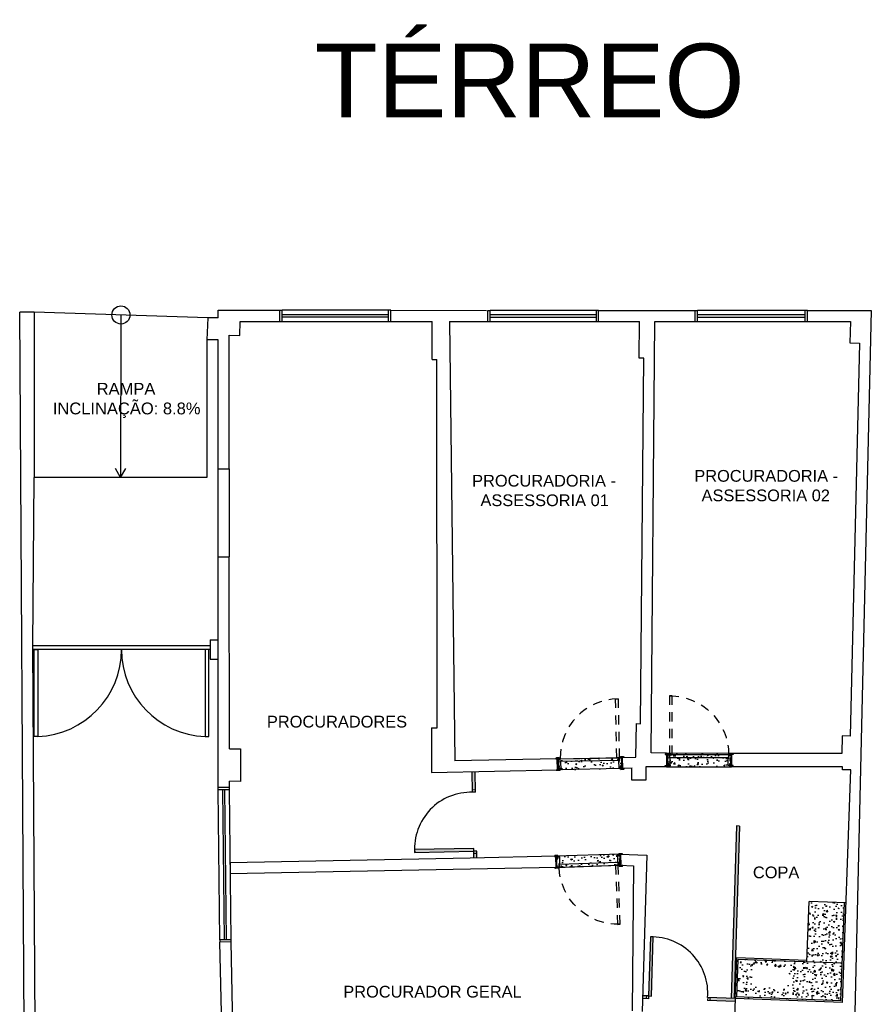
# Model space of a CAD drawing. Header units: inches. Extents: x 340 to 483, y 139 to 177.
# Tile 8 of 16: x 366 to 378, y 164 to 177. Entities that reach past the tile are written whole.
import ezdxf

# ---------------------------------------------------------------- set-up
doc = ezdxf.new("R2010")
doc.units = ezdxf.units.IN
doc.header["$LTSCALE"] = 0.1
doc.header["$MEASUREMENT"] = 0
doc.linetypes.add('DASHED2', pattern=[0.375, 0.25, -0.125])
for name, color, linetype in [('TJ-DIVISORIA', 96, 'Continuous'), ('TJ-ESQUADRIA1', 1, 'Continuous'), ('TJ-ESQUADRIA2', 2, 'Continuous'), ('TJ-ESQUADRIAS', 2, 'Continuous'), ('TJ-GRANITOVISTA', 2, 'Continuous'), ('TJ-HACHURA', 8, 'Continuous'), ('TJ-PAREDE', 5, 'Continuous'), ('TJ-PAREDECORTE', 5, 'Continuous'), ('TJ-PAREDEMURO', 3, 'Continuous'), ('TJ-PISO', 1, 'Continuous'), ('TJ-TEXTO01 1PARA100', 1, 'Continuous'), ('TJ-TEXTO02', 2, 'Continuous'), ('TJ-TEXTO03 1PARA100', 3, 'Continuous')]:
    doc.layers.add(name, color=color, linetype=linetype)
doc.styles.add('ARIAL', font='arial.ttf')
doc.styles.get("Standard").update_dxf_attribs({"font": 'arial.ttf'})
pattern_1 = [(50, (0, 0), (0.179315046, -0.015688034), [0.01875, -0.20625]), (355, (0, 0), (-0.03468783, 0.18804803), [0.015, -0.165]), (100.451444, (0.01494, -0.0013), (0.14462721, 0.17236), [0.01593505, -0.17528553]), (46.1842, (0, 0.05), (0.26681033, -0.04137982), [0.028125, -0.309375]), (96.635635, (0.02223, 0.04655), (0.23366549, 0.24352965), [0.02390259, -0.26292844]), (351.184164, (0, 0.05), (0.23366549, 0.24352965), [0.0225, -0.2475]), (21, (0.025, 0.0375), (0.149226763, -0.100654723), [0.01875, -0.20625]), (326, (0.025, 0.0375), (0.06082883, 0.18128751), [0.015, -0.165]), (71.451445, (0.03744, 0.02911), (0.210055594, 0.08063279), [0.01593505, -0.17528553]), (37.5, (0, 0), (0.003039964, 0.083223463), [0, -0.163, 0, -0.1675, 0, -0.165625]), (7.5, (0, 0), (0.065767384, 0.098602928), [0, -0.0955, 0, -0.15925, 0, -0.063125]), (327.5, (-0.05575, 0), (0.133455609, -0.005638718), [0, -0.0625, 0, -0.195, 0, -0.25875]), (317.5, (-0.08075, 0), (0.145796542, 0.025026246), [0, -0.08125, 0, -0.1295, 0, -0.18375])]

# ---------------------------------------------------------------- blocks, each defined once
blk = doc.blocks.new('porta 80')
at = {"layer": 'TJ-ESQUADRIAS'}
for p, q in [((-0.161, 0.888), (-0.047, 0.888)), ((-0.161, 0.879), (-0.161, 0.888)), ((-0.155, 0.879), (-0.161, 0.879)), ((-0.161, 0.871), (-0.155, 0.871)), ((-0.155, 0.871), (-0.155, 0.879)), ((-0.117, 0.863), (-0.153, 0.863)), ((-0.117, 0.862), (-0.117, 0.863)), ((-0.112, 0.862), (-0.117, 0.862)), ((-0.117, 0.859), (-0.112, 0.859)), ((-0.117, 0.855), (-0.117, 0.859)), ((-0.115, 0.853), (-0.117, 0.855)), ((-0.019, 0.853), (-0.115, 0.853)), ((-0.112, 0.859), (-0.112, 0.862)), ((-0.047, 0.888), (-0.011, 0.888)), ((-0.037, 0.879), (-0.037, 0.871)), ((-0.011, 0.879), (-0.037, 0.879)), ((-0.037, 0.871), (-0.011, 0.871)), ((-0.011, 0.888), (-0.011, 0.879)), ((-0.011, 0.871), (-0.011, 0.861)), ((-0.161, 0.05), (-0.155, 0.05)), ((-0.161, 0.042), (-0.161, 0.033)), ((-0.155, 0.042), (-0.161, 0.042)), ((-0.161, 0.033), (-0.087, 0.033)), ((-0.155, 0.05), (-0.155, 0.042)), ((-0.117, 0.058), (-0.153, 0.058)), ((-0.115, 0.068), (-0.117, 0.066)), ((-0.117, 0.066), (-0.117, 0.062)), ((-0.117, 0.062), (-0.112, 0.062)), ((-0.117, 0.059), (-0.117, 0.058)), ((-0.112, 0.059), (-0.117, 0.059)), ((-0.019, 0.068), (-0.115, 0.068)), ((-0.112, 0.062), (-0.112, 0.059)), ((-0.087, 0.033), (-0.011, 0.033)), ((-0.037, 0.05), (-0.011, 0.05)), ((-0.037, 0.042), (-0.037, 0.05)), ((-0.011, 0.042), (-0.037, 0.042)), ((-0.011, 0.05), (-0.011, 0.06)), ((-0.011, 0.033), (-0.011, 0.042))]:
    blk.add_line(p, q, dxfattribs=at)
at = {"layer": 'TJ-ESQUADRIAS', "color": 1, "linetype": 'DASHED2', "ltscale": 5}
blk.add_lwpolyline([(-0.957, 0.825), (-0.957, 0.86), (-0.157, 0.86), (-0.157, 0.825), (-0.957, 0.825)], dxfattribs=at)
at = {"layer": 'TJ-ESQUADRIAS'}
for points in [[(-0.161, 0.916), (-0.163, 0.913), (-0.164, 0.913), (-0.164, 0.878), (-0.159, 0.878), (-0.156, 0.875), (-0.156, 0.871), (-0.164, 0.871, -0.414214), (-0.172, 0.879), (-0.172, 0.913, -0.414214), (-0.164, 0.921), (-0.161, 0.921)], [(-0.119, 0.854, -0.165409), (-0.121, 0.855, 0.159727), (-0.119, 0.862), (-0.118, 0.862), (-0.118, 0.854)], [(-0.032, 0.878), (-0.035, 0.875), (-0.035, 0.871), (-0.008, 0.871, 0.414214), (0, 0.879), (0, 0.913, 0.414214), (-0.008, 0.921), (-0.011, 0.921), (-0.011, 0.878)], [(-0.161, 0.005), (-0.163, 0.007), (-0.164, 0.007), (-0.164, 0.042), (-0.159, 0.042), (-0.156, 0.045), (-0.156, 0.05), (-0.164, 0.05, 0.414214), (-0.172, 0.042), (-0.172, 0.008, 0.414214), (-0.164, 0), (-0.161, 0)], [(-0.119, 0.067, 0.165409), (-0.121, 0.066, -0.159727), (-0.119, 0.059), (-0.118, 0.059), (-0.118, 0.067)], [(-0.032, 0.042), (-0.035, 0.045), (-0.035, 0.05), (-0.008, 0.05, -0.414214), (0, 0.042), (0, 0.008, -0.414214), (-0.008, 0), (-0.011, 0), (-0.011, 0.042)]]:
    blk.add_lwpolyline(points, format="xyb", close=True, dxfattribs=at)
blk.add_lwpolyline([(-0.157, 0.86), (-0.122, 0.86), (-0.122, 0.06), (-0.157, 0.06), (-0.157, 0.86)], dxfattribs=at)
at = {"layer": 'TJ-ESQUADRIAS', "color": 1, "linetype": 'DASHED2', "ltscale": 5}
blk.add_arc((-0.157, 0.86), 0.8, 180, 270, dxfattribs=at)
at = {"layer": 'TJ-ESQUADRIAS'}
for centre, start, end in [((-0.153, 0.871), 180, 270), ((-0.019, 0.861), 270, 0), ((-0.153, 0.05), 90, 180), ((-0.019, 0.06), 0, 90)]:
    blk.add_arc(centre, 0.008, start, end, dxfattribs=at)
at = {"layer": 'TJ-PAREDECORTE', "linetype": 'Continuous'}
for p, q in [((-0.161, 0.9), (-0.011, 0.9)), ((-0.161, 0.02), (-0.011, 0.02))]:
    blk.add_line(p, q, dxfattribs=at)

msp = doc.modelspace()

# ---------------------------------------------------------------- hatches: boundary and pattern name
at = {"layer": 'TJ-DIVISORIA'}
h = msp.add_hatch(color=256, dxfattribs=at)
h.dxf.hatch_style = 1
h.paths.add_polyline_path([(372.172, 166.159), (372.132, 166.158), (372.132, 166.138), (372.172, 166.139)])
h.paths.add_polyline_path([(372.171, 166.189), (372.131, 166.188), (372.132, 166.158), (372.172, 166.159)])
h.paths.add_polyline_path([(372.171, 166.199), (372.131, 166.198), (372.131, 166.188), (372.171, 166.189)])
h.paths.add_polyline_path([(372.129, 166.268), (371.33, 166.252), (371.33, 166.212), (372.13, 166.228)])
h.paths.add_polyline_path([(372.148, 167.308, 0.008775), (372.108, 167.308), (372.113, 167.058), (372.153, 167.059)])
h.paths.add_polyline_path([(372.148, 167.309), (372.118, 167.308, -0.006751), (372.148, 167.308)])
h = msp.add_hatch(color=9, dxfattribs=at)
h.dxf.hatch_style = 1
h.paths.add_polyline_path([(375.726, 166.57), (375.686, 166.571), (375.616, 164.237), (375.656, 164.236)])
h = msp.add_hatch(color=256, dxfattribs=at)
h.dxf.hatch_style = 1
h.paths.add_polyline_path([(374.467, 164.271), (374.417, 164.273), (374.416, 164.233), (374.466, 164.231)])
h.paths.add_polyline_path([(374.561, 165.069), (374.521, 165.07), (374.497, 164.271), (374.537, 164.269)])
h.paths.add_polyline_path([(375.671, 164.236), (375.327, 164.246), (375.325, 164.206), (375.669, 164.196)])
at = {"layer": 'TJ-HACHURA'}
h = msp.add_hatch(dxfattribs=at)
h.set_pattern_fill('AR-CONC', color=8, scale=0.025)
h.set_pattern_definition(pattern_1)
edge = h.paths.add_edge_path()
edge.add_line((373.264, 167.331), (373.261, 167.481))
edge.add_line((373.261, 167.481), (374.141, 167.499))
edge.add_line((374.141, 167.499), (374.144, 167.349))
edge.add_line((374.144, 167.349), (373.265, 167.331))
h = msp.add_hatch(dxfattribs=at)
h.set_pattern_fill('AR-CONC', color=8, scale=0.025)
h.set_pattern_definition(pattern_1)
h.paths.add_polyline_path([(375.621, 167.554), (374.741, 167.555), (374.741, 167.372), (375.621, 167.371)])
h = msp.add_hatch(dxfattribs=at)
h.set_pattern_fill('AR-CONC', color=8, scale=0.025)
h.set_pattern_definition(pattern_1)
h.paths.add_polyline_path([(374.114, 166.189), (373.242, 166.161), (373.245, 166.011), (374.109, 166.039)])
at = {"layer": 'TJ-HACHURA', "linetype": 'Continuous'}
h = msp.add_hatch(dxfattribs=at)
h.set_pattern_fill('AR-CONC', color=8, scale=0.025)
h.set_pattern_definition(pattern_1)
h.paths.add_polyline_path([(377.119, 164.714), (376.639, 164.731), (375.71, 164.765), (375.692, 164.255), (377.101, 164.204)])
h.paths.add_polyline_path([(376.378, 164.42, -0.414214), (376.326, 164.372), (375.977, 164.385, -0.414214), (375.928, 164.436), (375.935, 164.626, -0.414214), (375.987, 164.674), (376.337, 164.662, -0.414214), (376.385, 164.61)], flags=16)
h.paths.add_polyline_path([(376.137, 164.523, -1), (376.177, 164.523, -1)], flags=0)
h.paths.add_polyline_path([(377.149, 165.533), (376.669, 165.55), (376.639, 164.731), (377.119, 164.714)])

# ---------------------------------------------------------------- linework, layer by layer
at = {"layer": 'TJ-DIVISORIA'}
for p, q in [((372.114, 167.028), (372.108, 167.308)), ((372.154, 167.029), (372.148, 167.309)), ((372.153, 167.059), (372.113, 167.058)), ((372.154, 167.029), (372.114, 167.028)), ((372.17, 166.229), (372.13, 166.228)), ((372.132, 166.138), (372.13, 166.228)), ((372.171, 166.199), (372.131, 166.198)), ((372.172, 166.139), (372.17, 166.229)), ((374.497, 164.271), (374.417, 164.273)), ((374.467, 164.271), (374.466, 164.231)), ((374.497, 164.271), (374.496, 164.231)), ((375.297, 164.247), (375.295, 164.207)), ((375.671, 164.236), (375.297, 164.247)), ((375.327, 164.246), (375.325, 164.206)), ((374.496, 164.231), (374.416, 164.233)), ((375.67, 164.196), (375.295, 164.207))]:
    msp.add_line(p, q, dxfattribs=at)
at = {"layer": 'TJ-DIVISORIA', "color": 9}
for p, q in [((375.686, 166.571), (375.616, 164.236)), ((375.726, 166.57), (375.656, 164.235)), ((375.726, 166.57), (375.686, 166.571))]:
    msp.add_line(p, q, dxfattribs=at)
at = {"layer": 'TJ-DIVISORIA'}
for points in [[(372.129, 166.268), (371.33, 166.252), (371.33, 166.212), (372.13, 166.228)], [(374.537, 164.269), (374.561, 165.069), (374.521, 165.07), (374.497, 164.271)]]:
    msp.add_lwpolyline(points, close=True, dxfattribs=at)
for centre, start, end in [((372.092, 166.265), 88.3189, 184.0019), ((374.536, 164.307), 355.4549, 91.1378)]:
    msp.add_arc(centre, 0.763, start, end, dxfattribs=at)
at = {"layer": 'TJ-ESQUADRIA1'}
for p, q in [((370.976, 173.553), (369.536, 173.553)), ((373.79, 173.552), (372.35, 173.552)), ((376.619, 173.551), (375.159, 173.552)), ((369.536, 173.403), (370.976, 173.403)), ((372.35, 173.402), (373.79, 173.402)), ((375.159, 173.402), (376.619, 173.401)), ((368.694, 165.03), (368.672, 167.06)), ((368.844, 165.031), (368.821, 167.061))]:
    msp.add_line(p, q, dxfattribs=at)
at = {"layer": 'TJ-ESQUADRIA1', "color": 9}
for p, q in [((368.561, 169.011), (366.161, 169.011)), ((368.561, 168.961), (366.161, 168.961))]:
    msp.add_line(p, q, dxfattribs=at)
at = {"layer": 'TJ-ESQUADRIA1', "color": 2}
for points in [[(366.179, 168.961), (366.229, 168.961), (366.229, 167.781), (366.179, 167.781)], [(368.542, 168.961), (368.492, 168.961), (368.492, 167.781), (368.542, 167.781)]]:
    msp.add_lwpolyline(points, close=True, dxfattribs=at)
at = {"layer": 'TJ-ESQUADRIA1'}
for centre, start, end in [((366.18, 168.961), 272.3946, 0), ((368.542, 168.961), 180, 267.6054)]:
    msp.add_arc(centre, 1.181, start, end, dxfattribs=at)
at = {"layer": 'TJ-ESQUADRIA2'}
for p, q in [((369.506, 173.553), (369.536, 173.553)), ((369.536, 173.403), (369.536, 173.553)), ((370.976, 173.493), (369.536, 173.493)), ((369.536, 173.463), (370.976, 173.463)), ((370.976, 173.403), (370.976, 173.553)), ((371.006, 173.553), (370.976, 173.553)), ((372.32, 173.552), (372.35, 173.552)), ((372.35, 173.402), (372.35, 173.552)), ((373.79, 173.492), (372.35, 173.492)), ((372.35, 173.462), (373.79, 173.462)), ((373.79, 173.402), (373.79, 173.552)), ((373.82, 173.552), (373.79, 173.552)), ((375.129, 173.552), (375.159, 173.552)), ((375.159, 173.402), (375.159, 173.552)), ((376.619, 173.491), (375.159, 173.492)), ((375.159, 173.462), (376.619, 173.461)), ((376.619, 173.401), (376.619, 173.551)), ((376.649, 173.551), (376.619, 173.551)), ((369.506, 173.403), (369.536, 173.403)), ((370.976, 173.403), (371.006, 173.403)), ((372.32, 173.402), (372.35, 173.402)), ((373.79, 173.402), (373.82, 173.402)), ((375.129, 173.402), (375.159, 173.402)), ((376.619, 173.401), (376.649, 173.401)), ((368.672, 167.06), (368.672, 167.09)), ((368.821, 167.061), (368.672, 167.06)), ((368.754, 165.03), (368.732, 167.06)), ((368.784, 165.031), (368.762, 167.061)), ((368.821, 167.061), (368.821, 167.091)), ((368.844, 165.031), (368.694, 165.03)), ((368.694, 165.03), (368.694, 165)), ((368.844, 165.001), (368.844, 165.031))]:
    msp.add_line(p, q, dxfattribs=at)
at = {"layer": 'TJ-GRANITOVISTA'}
for p, q in [((376.639, 164.731), (376.669, 165.55)), ((377.169, 165.532), (376.669, 165.55)), ((375.671, 164.236), (375.691, 164.785)), ((376.64, 164.751), (375.691, 164.785)), ((375.692, 164.255), (375.71, 164.765)), ((377.119, 164.714), (375.71, 164.765))]:
    msp.add_line(p, q, dxfattribs=at)
at = {"layer": 'TJ-GRANITOVISTA', "color": 3}
for p, q in [((377.101, 164.204), (377.149, 165.533)), ((377.149, 165.533), (377.169, 165.532)), ((375.672, 164.256), (375.671, 164.236)), ((377.101, 164.204), (375.672, 164.256))]:
    msp.add_line(p, q, dxfattribs=at)
at = {"layer": 'TJ-PAREDE'}
for p, q in [((368.528, 173.451), (368.518, 173.151)), ((368.668, 173.451), (368.528, 173.451)), ((368.668, 173.553), (369.506, 173.553)), ((368.668, 173.451), (368.668, 173.553)), ((369.506, 173.403), (369.506, 173.553)), ((371.006, 173.403), (371.006, 173.553)), ((371.006, 173.553), (372.301, 173.552)), ((372.32, 173.402), (372.32, 173.552)), ((373.82, 173.402), (373.82, 173.552)), ((373.82, 173.552), (375.129, 173.552)), ((375.129, 173.402), (375.129, 173.552)), ((376.649, 173.401), (376.649, 173.551)), ((376.649, 173.551), (377.512, 173.551)), ((377.512, 173.551), (377.275, 163.501)), ((368.963, 173.213), (368.967, 173.403)), ((368.966, 173.403), (369.506, 173.403)), ((371.006, 173.403), (371.566, 173.403)), ((371.566, 172.888), (371.566, 173.403)), ((371.8, 173.403), (372.32, 173.402)), ((371.8, 173.403), (371.872, 167.453)), ((373.82, 173.402), (374.375, 173.402)), ((374.371, 172.907), (374.375, 173.402)), ((374.531, 167.56), (374.58, 173.402)), ((374.58, 173.402), (375.129, 173.402)), ((376.649, 173.401), (377.229, 173.401)), ((377.229, 173.401), (377.222, 173.111)), ((368.819, 171.407), (368.818, 173.217)), ((368.818, 173.216), (368.963, 173.213)), ((368.668, 173.151), (368.518, 173.151)), ((368.669, 171.407), (368.668, 173.151)), ((377.222, 173.111), (377.352, 173.108)), ((377.352, 173.108), (377.226, 167.789)), ((374.431, 172.906), (374.371, 172.907)), ((374.389, 167.956), (374.431, 172.906)), ((371.566, 172.888), (371.631, 172.888)), ((371.633, 167.898), (371.631, 172.888)), ((368.669, 171.407), (368.819, 171.407)), ((368.67, 170.217), (368.669, 171.407)), ((368.819, 171.407), (368.82, 170.217)), ((368.67, 170.217), (368.82, 170.217)), ((368.672, 167.091), (368.67, 170.217)), ((368.822, 167.617), (368.82, 170.217)), ((368.561, 169.091), (368.561, 169.011)), ((368.561, 169.091), (368.671, 169.091)), ((368.561, 169.011), (368.561, 168.831)), ((368.561, 168.831), (368.671, 168.831)), ((371.558, 167.898), (371.556, 167.297)), ((371.558, 167.898), (371.633, 167.898)), ((374.323, 167.503), (374.334, 167.958)), ((374.334, 167.958), (374.389, 167.956)), ((377.116, 167.792), (377.111, 167.552)), ((377.226, 167.789), (377.116, 167.792)), ((368.822, 167.617), (368.972, 167.617)), ((368.972, 167.617), (368.972, 167.172)), ((373.261, 167.481), (371.871, 167.453)), ((373.264, 167.331), (373.261, 167.481)), ((374.141, 167.499), (374.323, 167.503)), ((374.144, 167.349), (374.141, 167.499)), ((374.741, 167.555), (374.531, 167.56)), ((374.741, 167.555), (374.741, 167.372)), ((374.741, 167.555), (374.741, 167.372)), ((377.111, 167.552), (375.621, 167.554)), ((375.621, 167.554), (375.621, 167.371)), ((371.556, 167.297), (373.264, 167.331)), ((374.274, 167.352), (374.144, 167.349)), ((374.27, 167.193), (374.271, 167.353)), ((374.461, 167.373), (374.46, 167.193)), ((374.741, 167.372), (374.461, 167.373)), ((377.121, 167.37), (375.621, 167.371)), ((377.12, 164.183), (377.234, 167.33)), ((377.121, 167.33), (377.121, 167.37)), ((377.234, 167.33), (377.121, 167.33)), ((368.821, 167.091), (368.824, 167.177)), ((368.974, 167.172), (368.824, 167.177)), ((374.46, 167.193), (374.27, 167.193)), ((368.821, 167.091), (368.672, 167.09)), ((372.082, 166.137), (368.832, 166.071)), ((373.242, 166.161), (372.082, 166.137)), ((373.245, 166.011), (373.242, 166.161)), ((374.109, 166.039), (374.114, 166.189)), ((374.114, 166.189), (374.474, 166.178)), ((374.474, 166.178), (374.411, 164.059)), ((368.832, 166.071), (368.834, 165.921)), ((373.245, 166.011), (368.834, 165.921)), ((374.109, 166.039), (374.294, 166.033)), ((374.294, 166.033), (374.276, 164.066)), ((368.844, 165.001), (368.694, 165)), ((368.746, 162.444), (368.694, 164.998)), ((368.886, 162.932), (368.844, 165.001)), ((375.671, 164.236), (375.632, 163.169)), ((377.12, 164.183), (375.671, 164.236))]:
    msp.add_line(p, q, dxfattribs=at)
at = {"layer": 'TJ-PAREDEMURO'}
for p, q in [((366.128, 150.02), (365.983, 173.529)), ((366.179, 173.529), (365.983, 173.529)), ((366.179, 173.529), (366.179, 171.291)), ((366.161, 169.011), (366.179, 171.291)), ((366.278, 150.021), (366.161, 169.011))]:
    msp.add_line(p, q, dxfattribs=at)
at = {"layer": 'TJ-PISO'}
for p, q in [((368.528, 173.451), (366.179, 173.529)), ((367.353, 173.49), (367.348, 171.291)), ((368.518, 173.151), (368.518, 171.291)), ((367.349, 171.291), (367.279, 171.411)), ((367.348, 171.291), (367.418, 171.411)), ((368.518, 171.291), (366.179, 171.291))]:
    msp.add_line(p, q, dxfattribs=at)
for points in [[(373.264, 167.331), (373.261, 167.481), (374.141, 167.499), (374.144, 167.349), (373.265, 167.331)], [(375.621, 167.554), (374.741, 167.555), (374.741, 167.372), (375.621, 167.371), (375.621, 167.554)], [(374.114, 166.189), (373.242, 166.161), (373.245, 166.011), (374.109, 166.039), (374.114, 166.189)]]:
    msp.add_lwpolyline(points, dxfattribs=at)
msp.add_circle((367.353, 173.49), 0.123, dxfattribs=at)

# ---------------------------------------------------------------- block references
at = {"layer": 'TJ-ESQUADRIA2', "linetype": 'Continuous', "rotation": 271.1603887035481}
msp.add_blockref('porta 80', (373.244, 167.32), dxfattribs=at)
at = {"layer": 'TJ-ESQUADRIA2', "linetype": 'Continuous', "xscale": -1}
for p, rotation in [((375.641, 167.377), 89.9357413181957), ((373.221, 166.169), 271.8671349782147)]:
    msp.add_blockref('porta 80', p, dxfattribs=dict(at, rotation=rotation))

# ---------------------------------------------------------------- texts
at = {"layer": 'TJ-TEXTO01 1PARA100', "insert": (366.362, 172.571), "char_height": 0.16, "width": 2.10349, "attachment_point": 1, "style": 'ARIAL'}
msp.add_mtext('{\\W5.33754;  }RAMPA\\P{\\W1.112698; }INCLINAÇÃO: 8.8%', dxfattribs=at)
at = {"layer": 'TJ-TEXTO02', "insert": (368.277, 177.164), "char_height": 1, "attachment_point": 1}
msp.add_mtext_dynamic_manual_height_columns('{\\W4.379216; }TÉRREO', width=9.1252, gutter_width=1, heights=[0], dxfattribs=at)
at = {"layer": 'TJ-TEXTO03 1PARA100', "char_height": 0.15875, "attachment_point": 1, "style": 'ARIAL'}
for s, insert, width in [('{\\W5.55314;  }PROCURADORIA - \\P{\\W6.46791;  }ASSESSORIA 01', (371.424, 171.325), 3.2914), ('{\\W5.55314;  }PROCURADORIA - \\P{\\W6.35016;  }ASSESSORIA 02', (374.432, 171.391), 3.2914), ('PROCURADORES', (369.33, 168.063), 3.2914), ('{\\W5.78965;  }COPA', (375.196, 166.022), 2.04472), ('PROCURADOR GERAL', (370.364, 164.407), 3.2914)]:
    msp.add_mtext(s, dxfattribs=dict(at, insert=insert, width=width))

doc.saveas('drawing.dxf')
